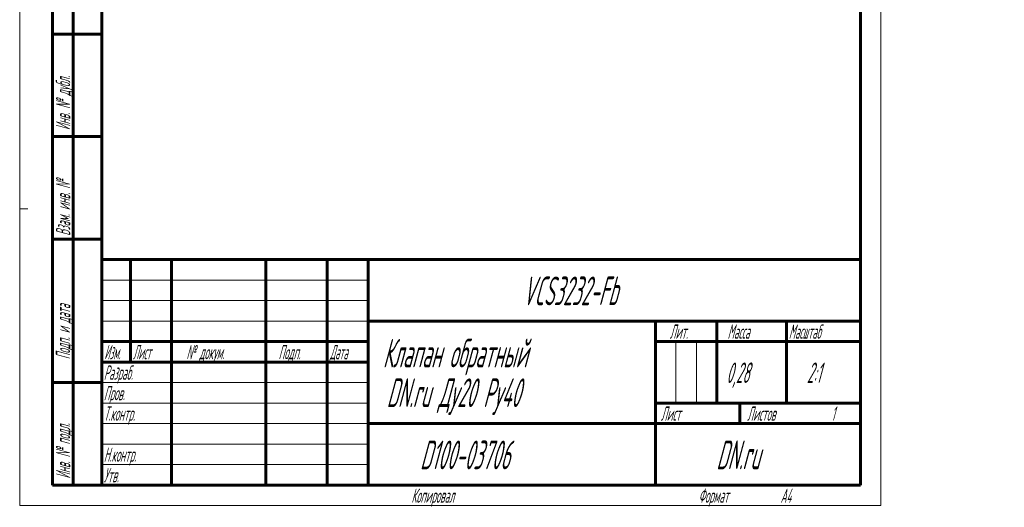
# Model space of a CAD drawing. Header units: millimetres. Extents: x 0 to 240, y 0 to 434.
# Tile 1 of 6: x 0 to 240, y 0 to 118. Entities that reach past the tile are written whole.
import ezdxf

# ---------------------------------------------------------------- set-up
doc = ezdxf.new("R2010")
doc.units = ezdxf.units.MM
doc.linetypes.add('K5LT_BASIC', pattern=[0])
doc.linetypes.add('K5LT_THIN', pattern=[0])
doc.layers.add('Системный слой', color=7, linetype='Continuous')
doc.layers.add('Системный слой (1)', color=7, linetype='Continuous', true_color=0x6c6c6c)
doc.styles.add('KDIMTEXTSTYLE', font='GOST_AU.SHX', dxfattribs={"width": 0.96, "oblique": 15, "height": 5})
doc.styles.add('KTEXTSTYLE', font='GOST_AU.SHX', dxfattribs={"width": 0.56, "height": 5})
doc.dimstyles.new('KDIMSTYLE (2.00)', dxfattribs={"dimtxt": 5, "dimasz": 1, "dimexe": 2, "dimexo": 0, "dimgap": 1, "dimtad": 1, "dimlfac": 0.5, "dimtxsty": 'KDIMTEXTSTYLE', "dimsah": 1, "dimcen": 0, "dimdle": 1, "dimadec": 0, "dimazin": 0, "dimtfac": 0.667, "dimtmove": 0, "dimatfit": 3, "dimfxl": 1, "dimtvp": 1, "dimtolj": 1, "dimtzin": 0, "dimarcsym": 0})

# ---------------------------------------------------------------- blocks, each defined once
blk = doc.blocks.new('KDIMARROW_01')
at = {"layer": 'Системный слой'}
blk.add_hatch(color=0, dxfattribs=at).paths.add_polyline_path([(0, 0), (-5, 0.66), (-4.5, 0), (-5, -0.66)])
at = {"layer": 'Системный слой', "color": 0, "linetype": 'K5LT_THIN', "lineweight": 18}
for p, q in [((-4.5, 0), (-5, 0.66)), ((-5, 0.66), (0, 0)), ((0, 0), (-5, -0.66)), ((-5, -0.66), (-4.5, 0))]:
    blk.add_line(p, q, dxfattribs=at)
at = {"layer": 'Системный слой (1)', "color": 0, "linetype": 'K5LT_THIN', "lineweight": 18}
blk.add_line((92.03, 180.81), (90.03, 180.81), dxfattribs=at)
blk = doc.blocks.new('D0')
at = {"layer": 'Defpoints', "color": 0}
for p in [(148.03, 253.19), (148.03, 216.79), (92.03, 200.81)]:
    blk.add_point(p, dxfattribs=at)
at = {"layer": 'Системный слой (1)', "color": 0, "lineweight": -2}
for p, q in [((92.03, 200.81), (92.03, 255.19)), ((148.03, 216.79), (148.03, 255.19)), ((93.03, 253.19), (147.03, 253.19))]:
    blk.add_line(p, q, dxfattribs=at)
blk.add_blockref('KDIMARROW_01', (148.03, 253.19), dxfattribs=at)
at = {"layer": 'Системный слой (1)', "color": 0, "lineweight": -2, "rotation": 180}
blk.add_blockref('KDIMARROW_01', (92.03, 253.19), dxfattribs=at)
at = {"layer": 'Системный слой (1)', "color": 7, "insert": (120.03, 256.69), "char_height": 5, "attachment_point": 5, "style": 'KDIMTEXTSTYLE'}
blk.add_mtext('\\A1;\\H5.0;\\W0.960;\\Q15;28{\\H3.335000;%%p2}', dxfattribs=at)
blk = doc.blocks.new('U0')
at = {"color": 7, "linetype": 'K5LT_THIN', "lineweight": 18, "true_color": 0xffffff}
for p, q in [((0, 0), (0, 297)), ((210, 297), (210, 0)), ((20, 55), (85, 55)), ((20, 50), (85, 50)), ((20, 45), (85, 45)), ((159.96, 25), (159.96, 40)), ((164.98, 25), (164.98, 40)), ((20, 30), (85, 30)), ((20, 25), (85, 25)), ((20, 20), (85, 20)), ((20, 15), (85, 15)), ((20, 10), (85, 10)), ((210, 0), (0, 0))]:
    blk.add_line(p, q, dxfattribs=at)
at = {"color": 143, "linetype": 'K5LT_BASIC', "lineweight": 60, "true_color": 0x33acca}
for p, q in [((20, 5), (20, 292)), ((205, 292), (205, 5)), ((8, 5), (8, 150)), ((13, 5), (13, 150)), ((20, 115), (8, 115)), ((20, 90), (8, 90)), ((20, 65), (8, 65)), ((20, 60), (205, 60)), ((20, 5), (20, 60)), ((27, 35), (27, 60)), ((37, 5), (37, 60)), ((60, 5), (60, 60)), ((75, 5), (75, 60)), ((85, 5), (85, 60)), ((85, 45), (205, 45)), ((155, 5), (155, 45)), ((170, 25), (170, 45)), ((187, 25), (187, 45)), ((20, 40), (85, 40)), ((155, 40), (170, 40)), ((170, 40), (205, 40)), ((20, 35), (85, 35)), ((20, 30), (8, 30)), ((155, 25), (205, 25)), ((175.57, 20), (175.57, 25)), ((85, 20), (155, 20)), ((155, 20), (205, 20)), ((20, 5), (8, 5)), ((205, 5), (20, 5))]:
    blk.add_line(p, q, dxfattribs=at)
at = {"color": 7, "char_height": 3.5, "attachment_point": 1, "rotation": 90, "style": 'KTEXTSTYLE'}
for s, insert in [('\\H5.0;\\W1.000;\\Q15;\\Q15;\\W0.560;\\H3.50;Инв. № дубл.', (8.82, 91.57)), ('\\H5.0;\\W1.000;\\Q15;\\Q15;\\W0.560;\\H3.50;Взам. инв. №', (8.82, 65.8)), ('\\H5.0;\\W1.000;\\Q15;\\Q15;\\W0.560;\\H3.50;Подп. и дата', (8.82, 35.66)), ('\\H5.0;\\W1.000;\\Q15;\\Q15;\\W0.560;\\H3.50;Инв. № подл.', (8.82, 6.57))]:
    blk.add_mtext(s, dxfattribs=dict(at, insert=insert))
at = {"color": 7, "attachment_point": 1, "style": 'KTEXTSTYLE'}
for s, insert, char_height in [('\\H5.0;\\W1.000;\\Q15;\\Q15;\\W0.560;\\H7.00;VCS3232-Fb', (122.61, 55.86), 7), ('\\H5.0;\\W1.000;\\Q15;\\Q15;\\W0.560;\\H3.50;Лит.', (158.47, 44.18), 3.5), ('\\H5.0;\\W1.000;\\Q15;\\Q15;\\W0.560;\\H3.50;Масса', (172.58, 44.18), 3.5), ('\\H5.0;\\W1.000;\\Q15;\\Q15;\\W0.540;\\H3.50;Масштаб', (187.52, 44.18), 3.5), ('\\H5.0;\\W1.000;\\Q15;\\Q15;\\W0.560;\\H7.00;Клапан обратный', (88.54, 40.69), 7), ('\\H5.0;\\W1.000;\\Q15;\\Q15;\\W0.458;\\H3.50;Изм.', (20.62, 39.18), 3.5), ('\\H5.0;\\W1.000;\\Q15;\\Q15;\\W0.467;\\H3.50;Лист', (27.61, 39.18), 3.5), ('\\H5.0;\\W1.000;\\Q15;\\Q15;\\W0.560;\\H3.50;№ докум.', (40.63, 39.18), 3.5), ('\\H5.0;\\W1.000;\\Q15;\\Q15;\\W0.560;\\H3.50;Подп.', (63.1, 39.18), 3.5), ('\\H5.0;\\W1.000;\\Q15;\\Q15;\\W0.467;\\H3.50;Дата', (75.61, 39.18), 3.5), ('\\H5.0;\\W1.000;\\Q15;\\Q15;\\W0.560;\\H3.50;Разраб.', (20.5, 34.18), 3.5), ('\\H5.0;\\W1.000;\\Q15;\\Q15;\\W0.560;0,28', (172.3, 34.9), 5), ('\\H5.0;\\W1.000;\\Q15;\\Q15;\\W0.560;{\\c16737820;2:1}', (191.92, 34.9), 5), ('\\H5.0;\\W1.000;\\Q15;\\Q15;\\W0.560;\\H3.50;Пров.', (20.5, 29.18), 3.5), ('\\H5.0;\\W1.000;\\Q15;\\Q15;\\W0.560;\\H7.00;DN.ru Ду20 Ру40', (89.46, 31.02), 7), ('\\H5.0;\\W1.000;\\Q15;\\Q15;\\W0.560;\\H3.50;Т.контр.', (20.5, 24.18), 3.5), ('\\H5.0;\\W1.000;\\Q15;\\Q15;\\W0.560;\\H3.50;Лист', (156.32, 24.18), 3.5), ('\\H5.0;\\W1.000;\\Q15;\\Q15;\\W0.560;\\H3.50;Листов', (177.36, 24.18), 3.5), ('\\H5.0;\\W1.000;\\Q15;\\Q15;\\W0.560;\\H3.50;1', (197.91, 24.18), 3.5), ('\\H5.0;\\W1.000;\\Q15;\\Q15;\\W0.560;\\H7.00;{\\c16737820;D100-03706}', (97.61, 15.86), 7), ('\\H5.0;\\W1.000;\\Q15;\\Q15;\\W0.560;\\H7.00;DN.ru', (169.84, 15.86), 7), ('\\H5.0;\\W1.000;\\Q15;\\Q15;\\W0.560;\\H3.50;Н.контр.', (20.5, 14.18), 3.5), ('\\H5.0;\\W1.000;\\Q15;\\Q15;\\W0.560;\\H3.50;Утв.', (20.5, 9.18), 3.5), ('\\H5.0;\\W1.000;\\Q15;\\Q15;\\W0.560;\\H3.50;Копировал', (95.5, 4.18), 3.5), ('\\H5.0;\\W1.000;\\Q15;\\Q15;\\W0.560;\\H3.50;Формат', (165.5, 4.18), 3.5), ('\\H5.0;\\W1.000;\\Q15;\\Q15;\\W0.560;\\H3.50;A4', (185.5, 4.18), 3.5)]:
    blk.add_mtext(s, dxfattribs=dict(at, insert=insert, char_height=char_height))

msp = doc.modelspace()

# ---------------------------------------------------------------- block references
msp.add_blockref('U0', (0, 0))

# ---------------------------------------------------------------- dimensions: what is measured, and where the dimension line sits
at = {"layer": 'Системный слой (1)', "color": 7}
dim = msp.add_linear_dim(base=(148.035, 253.187), p1=(92.035, 200.806), p2=(148.035, 216.786), dimstyle='KDIMSTYLE (2.00)', override={"dimexo": 0, "dimpost": '\\H5.0;\\W0.960;\\Q15;<>', "dimblk1": 'KDIMARROW_01', "dimblk2": 'KDIMARROW_01', "dimse1": 0, "dimse2": 0, "dimclrt": 7, "dimtol": 1, "dimtp": 2, "dimtm": 2, "dimtdec": 0, "dimtolj": 1}, dxfattribs=at)
dim.commit()
dim.dimension.update_dxf_attribs({"geometry": 'D0', "text_midpoint": (120.035, 253.187), "dimtype": 160})

doc.saveas('drawing.dxf')
